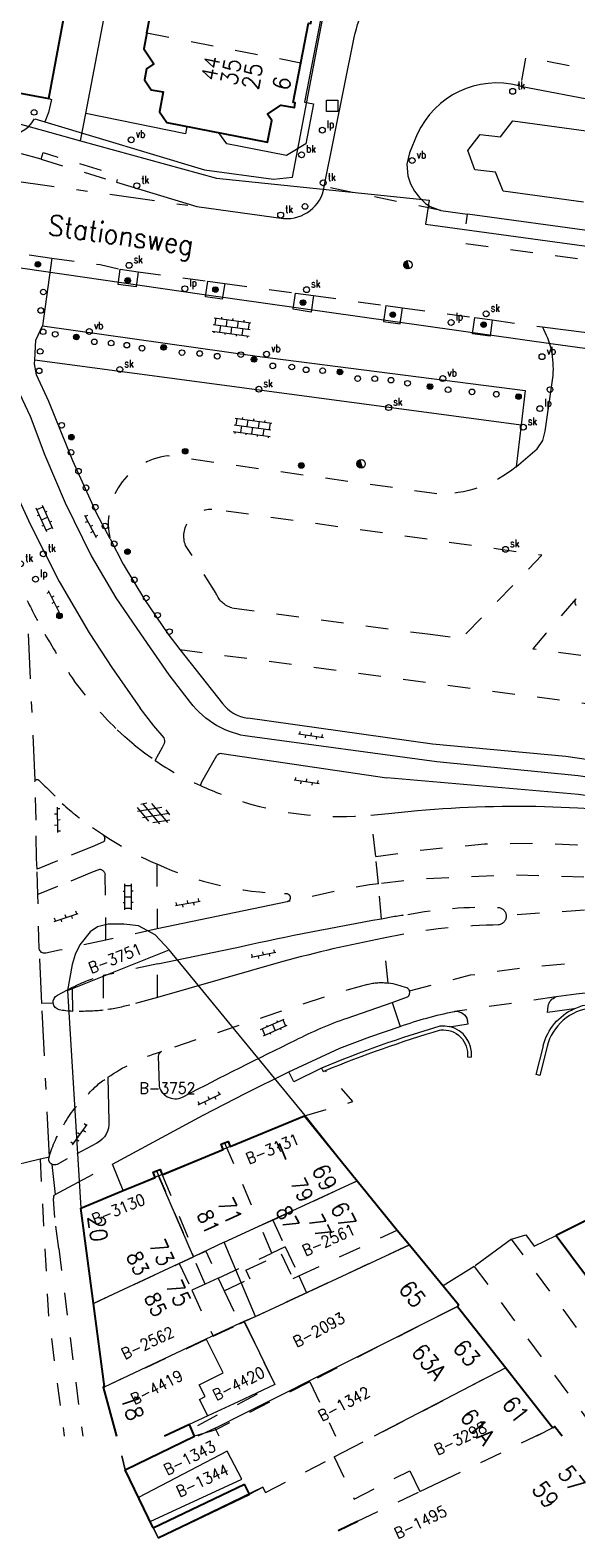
# Model space of a CAD drawing. Header units: metres. Extents: x 132072 to 132715, y 517419 to 517799.
# Tile 14 of 33: x 132288 to 132336, y 517420 to 517554. Entities that reach past the tile are written whole.
import ezdxf
from ezdxf.enums import TextEntityAlignment as Align
from ezdxf.lldxf.tags import DXFTag

# ---------------------------------------------------------------- set-up
doc = ezdxf.new("R2010")
doc.units = ezdxf.units.M
doc.linetypes.add('NLCS-HIDDEN', pattern=[4, 2, -2])
doc.linetypes.add('XX-HART', pattern=[13, 4, -2, 1, -2, 4])
for name, color, linetype, lineweight in [('GBKN ABRI', 252, 'CONTINUOUS', 13), ('GBKN HOOFDGEBOUW', 250, 'CONTINUOUS', 25), ('GBKN HUISNUMMER', 252, 'CONTINUOUS', 13), ('GBKN HUISNUMMER 1E VERD GEEN BGT', 252, 'CONTINUOUS', 13), ('GBKN HUISNUMMER 2E VERD GEEN BGT', 252, 'CONTINUOUS', 13), ('GBKN HUISNUMMER 3E VERD', 252, 'CONTINUOUS', 13), ('GBKN HUISNUMMER 4E VERD', 252, 'CONTINUOUS', 13), ('GBKN HUISNUMMER BEGANE GROND GEEN BGT', 252, 'CONTINUOUS', 13), ('GBKN KANT FUNCTIEVERSCHIL WEG', 252, 'NLCS-HIDDEN', 13), ('GBKN KANT FUNTIEVERSCHIL', 252, 'NLCS-HIDDEN', 13), ('GBKN KANT GESLOTEN VERHARDING EIGEN TERREIN', 252, 'CONTINUOUS', 13), ('GBKN KANT GESLOTEN VERHARDING WEG', 252, 'CONTINUOUS', 13), ('GBKN KANT OP  OF INRIT', 252, 'NLCS-HIDDEN', 13), ('GBKN KANT OPEN VERHARDING', 252, 'CONTINUOUS', 13), ('GBKN KANT OPEN VERHARDING WEG', 252, 'NLCS-HIDDEN', 13), ('GBKN KANT VERHARDING OVERIG', 252, 'CONTINUOUS', 13), ('GBKN KANT WEGVAK FUNCTIEVERSCHIL', 252, 'NLCS-HIDDEN', 13), ('GBKN KANT WEGVAK GESL VERHARDING', 252, 'NLCS-HIDDEN', 13), ('GBKN KANT WEGVAK HULPLIJN', 252, 'XX-HART', 13), ('GBKN KANT WEGVAK OPEN VERHARDING', 252, 'CONTINUOUS', 13), ('GBKN KUNSTWERK DROOG', 252, 'CONTINUOUS', 13), ('GBKN STRAATNAAM', 252, 'CONTINUOUS', 13), ('GBKN TUSSENMUUR', 252, 'NLCS-HIDDEN', 13), ('GBKN VERHARDINGSSYMBOOL', 252, 'CONTINUOUS', 13), ('GBKN VLAKAFSLUITING BEHEER WEGEN', 252, 'NLCS-HIDDEN', 13), ('KADASTER PERCEELNUMMER', 252, 'CONTINUOUS', 13), ('KADASTER PERCEELSGRENS', 252, 'KG-KADASTRAAL', 13), ('THEMA BOOM', 252, 'CONTINUOUS', 13), ('THEMA BRANDKRAAN', 252, 'CONTINUOUS', 13), ('THEMA LICHTMAST', 252, 'CONTINUOUS', 13), ('THEMA RIOOL', 252, 'CONTINUOUS', 13), ('THEMA STRAATMEUBILAIR', 252, 'CONTINUOUS', 13), ('THEMA TEKST BOOMDIAMETER', 252, 'CONTINUOUS', 13), ('WOZ TUSSENMUUR VERDIEPING0', 252, 'NLCS-HIDDEN', 13), ('WOZ TUSSENMUUR VERDIEPING1', 252, 'NLCS-HIDDEN', 13), ('WOZ TUSSENMUUR VERDIEPING1234', 252, 'NLCS-HIDDEN', 13), ('WOZ TUSSENMUUR VERDIEPING3', 252, 'NLCS-HIDDEN', 13), ('WOZ TUSSENMUUR VERDIEPING34', 252, 'NLCS-HIDDEN', 13), ('WOZ TUSSENMUUR VERDIEPING4', 252, 'NLCS-HIDDEN', 13), ('X-XX-AL-REFERENTIE-G', 7, 'CONTINUOUS', 18)]:
    doc.layers.add(name, color=color, linetype=linetype, lineweight=lineweight)
doc.styles.add('Style-STANDARD', font='STANDARD.shx')
tags = doc.linetypes.add('KG-KADASTRAAL', pattern='A,5.5,-2,["K",Standard,S=1.8,R=0,X=0,Y=-0.9],-2,5.5,-2,[5,NLCS.SHX,S=0.75,R=0,X=0,Y=0],-2', length=19).pattern_tags.tags
tags[6] = DXFTag(74, 10)

# ---------------------------------------------------------------- blocks, each defined once
blk = doc.blocks.new('OV2')
at = {"layer": 'GBKN VERHARDINGSSYMBOOL'}
for p, q in [((0.0001, 0.01), (0.0031, 0.01)), ((0.0031, -0.023), (0.0031, 0.023)), ((0.0031, 0.02), (0.0151, 0.02)), ((0.0031, 0), (0.0151, 0)), ((0.0151, -0.023), (0.0151, 0.023)), ((0.0181, 0.01), (0.0151, 0.01)), ((0.0001, -0.01), (0.0031, -0.01)), ((0.0031, -0.02), (0.0151, -0.02)), ((0.0181, -0.01), (0.0151, -0.01))]:
    blk.add_line(p, q, dxfattribs=at)
blk = doc.blocks.new('OV6')
at = {"layer": 'GBKN VERHARDINGSSYMBOOL'}
for p, q in [((0, 0), (0.045, 0)), ((0.0025, 0), (0.0025, 0.005)), ((0.0225, 0), (0.0225, 0.005)), ((0.0325, 0), (0.0325, -0.005)), ((0.0425, 0), (0.0425, 0.005)), ((0.0125, 0), (0.0125, -0.005))]:
    blk.add_line(p, q, dxfattribs=at)
blk = doc.blocks.new('OV4')
at = {"layer": 'GBKN VERHARDINGSSYMBOOL'}
for p, q in [((0, 0.012), (0.066, 0.012)), ((0, 0), (0.066, 0)), ((0.003, 0.012), (0.003, 0)), ((0.013, 0.015), (0.013, 0.012)), ((0.013, 0), (0.013, -0.012)), ((0.023, 0.012), (0.023, 0)), ((0.033, 0.015), (0.033, 0.012)), ((0.033, 0), (0.033, -0.012)), ((0.043, 0.012), (0.043, 0)), ((0.053, 0.015), (0.053, 0.012)), ((0.053, 0), (0.053, -0.012)), ((0.063, 0.012), (0.063, 0)), ((0, -0.012), (0.066, -0.012)), ((0.003, -0.012), (0.003, -0.015)), ((0.023, -0.012), (0.023, -0.015)), ((0.043, -0.012), (0.043, -0.015)), ((0.063, -0.012), (0.063, -0.015))]:
    blk.add_line(p, q, dxfattribs=at)
blk = doc.blocks.new('GV4')
at = {"layer": 'GBKN VERHARDINGSSYMBOOL'}
for p, q in [((0.0026, -0.009), (0.0408, 0.0128)), ((0.0037, 0.0052), (0.0132, 0.0107)), ((0.006, 0.0071), (0.0471, -0.0163)), ((0.0149, -0.0163), (0.056, 0.0071)), ((0.0212, 0.0128), (0.0594, -0.009)), ((0.0488, 0.0107), (0.0583, 0.0052)), ((0, -0.003), (0.027, -0.0185)), ((0.035, -0.0185), (0.062, -0.003))]:
    blk.add_line(p, q, dxfattribs=at)
blk = doc.blocks.new('skolk')
at = {"layer": 'THEMA RIOOL'}
blk.add_circle((0, 0), 0.0262, dxfattribs=at)
at = {"layer": 'THEMA RIOOL', "style": 'Style-STANDARD', "width": 0.9}
blk.add_text('sk', height=0.0675, dxfattribs=at).set_placement((0.041, 0.019))
blk = doc.blocks.new('paal')
at = {"layer": 'THEMA STRAATMEUBILAIR'}
blk.add_circle((0, 0), 0.025, dxfattribs=at)
blk = doc.blocks.new('vbord')
at = {"layer": 'THEMA STRAATMEUBILAIR'}
blk.add_circle((0, 0), 0.0262, dxfattribs=at)
at = {"layer": 'THEMA STRAATMEUBILAIR', "style": 'Style-STANDARD', "width": 0.9}
blk.add_text('vb', height=0.0675, dxfattribs=at).set_placement((0.041, 0.019))
blk = doc.blocks.new('boom')
at = {"layer": 'THEMA BOOM'}
for radius in [0.0243, 0.0172, 0.0112, 0.00446]:
    blk.add_circle((0, 0), radius, dxfattribs=at)
blk = doc.blocks.new('lp')
at = {"layer": 'THEMA LICHTMAST'}
blk.add_circle((0, 0), 0.0262, dxfattribs=at)
at = {"layer": 'THEMA LICHTMAST', "style": 'Style-STANDARD', "width": 0.899999}
blk.add_text('lp', height=0.0675, dxfattribs=at).set_placement((0.041, 0.019))
blk = doc.blocks.new('tkolk')
at = {"layer": 'THEMA RIOOL'}
blk.add_circle((0, 0), 0.0262, dxfattribs=at)
at = {"layer": 'THEMA RIOOL', "style": 'Style-STANDARD', "width": 0.9}
blk.add_text('tk', height=0.0675, dxfattribs=at).set_placement((0.041, 0.019))
blk = doc.blocks.new('dwa')
at = {"layer": 'THEMA RIOOL'}
for p, q in [((-0.035, 0.014), (-0.023, -0.03)), ((-0.03, 0.023), (-0.014, -0.035)), ((-0.024, 0.029), (-0.006, -0.037)), ((-0.017, 0.034), (0.002, -0.037)), ((-0.01, 0.036), (0.01, -0.036))]:
    blk.add_line(p, q, dxfattribs=at)
blk.add_circle((0, 0), 0.0375, dxfattribs=at)
blk = doc.blocks.new('put')
at = {"layer": 'THEMA RIOOL'}
for p, q in [((-0.05, -0.05), (-0.05, 0.05)), ((-0.05, 0.05), (0.05, 0.05)), ((0.05, 0.05), (0.05, -0.05)), ((0.05, -0.05), (-0.05, -0.05))]:
    blk.add_line(p, q, dxfattribs=at)
blk = doc.blocks.new('brand')
at = {"layer": 'THEMA BRANDKRAAN'}
blk.add_circle((0, 0), 0.0262, dxfattribs=at)
at = {"layer": 'THEMA BRANDKRAAN', "style": 'Style-STANDARD', "width": 0.899999}
blk.add_text('bk', height=0.0675, dxfattribs=at).set_placement((0.041, 0.019))
blk = doc.blocks.new('Ondergrond_20161213')
at = {"layer": 'GBKN ABRI', "flags": 128}
blk.add_lwpolyline([(132336.97, 517538.41), (132329.81, 517539.38), (132329.14, 517541.07), (132327.32, 517541.27), (132326.67, 517542.99), (132327.77, 517544.41), (132329.6, 517544.21), (132330.67, 517545.62), (132337.84, 517544.65)], dxfattribs=at)
at = {"layer": 'GBKN HOOFDGEBOUW', "flags": 128}
for points in [[(132298.18, 517553.46), (132299.56, 517560.62)], [(132264.91, 517559.35), (132268.83, 517558.63), (132275.85, 517548.23), (132280.25, 517547.42), (132282.45, 517548.91), (132289.48, 517547.61)], [(132289.48, 517547.61), (132291.42, 517558.17)], [(132311.85, 517550.79), (132312.53, 517554.32), (132312.73, 517554.28), (132312.81, 517554.71), (132312.61, 517554.74), (132313.23, 517557.96)], [(132298.18, 517553.46), (132297.91, 517552.02), (132298.8, 517550.7), (132298.14, 517550.26), (132297.96, 517549.29), (132298.56, 517548.4), (132299.62, 517548.2), (132299.3, 517546.43), (132299.96, 517545.47), (132308.9, 517543.73), (132309.27, 517545.67), (132308.9, 517546.23), (132310.08, 517547.02), (132311.28, 517546.81), (132311.36, 517547.23), (132311.17, 517547.27), (132311.85, 517550.79)], [(132305.08, 517454.75), (132305.39, 517454.88), (132305.58, 517454.43), (132312.18, 517457.15)], [(132312.18, 517457.15), (132316.86, 517451.38)], [(132355.38, 517456.37), (132354.78, 517456.17), (132354.85, 517456.02), (132350.66, 517454.61), (132334.52, 517446.51)], [(132299.54, 517451.92), (132304.96, 517454.17), (132304.78, 517454.63), (132305.08, 517454.75)], [(132296.09, 517450.5), (132298.92, 517451.66), (132298.73, 517452.13), (132299.04, 517452.26)], [(132299.04, 517452.26), (132299.35, 517452.38), (132299.54, 517451.92)], [(132316.86, 517451.38), (132320.42, 517446.99)], [(132292.32, 517448.95), (132296.09, 517450.5)], [(132293.44, 517440.48), (132292.32, 517448.95)], [(132320.42, 517446.99), (132321.49, 517445.67)], [(132334.52, 517446.51), (132338.52, 517441.16)], [(132321.49, 517445.67), (132324.5, 517442.03)], [(132324.5, 517442.03), (132325.86, 517440.38), (132325.77, 517440.21)], [(132294.42, 517433.07), (132293.44, 517440.48)], [(132325.77, 517440.21), (132330.05, 517434.75)], [(132330.05, 517434.75), (132334.24, 517429.4)], [(132294.42, 517433.07), (132294.31, 517433.04), (132295.48, 517428.68)], [(132296.25, 517425.67), (132302.4, 517428.66)], [(132302.14, 517429.3), (132301.98, 517429.7), (132299.76, 517428.68)], [(132302.4, 517428.66), (132302.14, 517429.3)], [(132335.06, 517428.68), (132334.39, 517429.52), (132334.24, 517429.4)], [(132298.75, 517420.51), (132296.25, 517425.67)], [(132298.75, 517420.51), (132306.85, 517424.39)], [(132299.17, 517419.63), (132307.3, 517423.52)], [(132307.3, 517423.52), (132306.85, 517424.39)], [(132315.17, 517420.28), (132316.9, 517421.11)]]:
    blk.add_lwpolyline(points, dxfattribs=at)
at = {"layer": 'GBKN KANT FUNCTIEVERSCHIL WEG', "flags": 128}
for points in [[(132360.57, 517543.46), (132360.99, 517545.66), (132331.83, 517551.26), (132331.36, 517548.72)], [(132350.04, 517534.12), (132349.7, 517531.54), (132326.26, 517534.74), (132326.66, 517537.32)], [(132323.94, 517512.45), (132299.99, 517515.84)], [(132326.52, 517500), (132333.25, 517507), (132303.94, 517511.1)], [(132304.34, 517503.59), (132301.62, 517507.87)], [(132305.73, 517502.33), (132323.12, 517500)], [(132336.27, 517503.12), (132333.59, 517500)], [(132323.12, 517500), (132326.13, 517499.6), (132326.52, 517500)], [(132333.59, 517500), (132332.47, 517498.69), (132380.68, 517492.27), (132380.75, 517492.93)], [(132301.11, 517498.63), (132380.25, 517488.07), (132382.14, 517482.23)], [(132318.5, 517480.2), (132318.06, 517483.89)], [(132293.31, 517481.08), (132290.24, 517479.84)], [(132318.75, 517477.79), (132318.5, 517480.2)], [(132293.27, 517478.8), (132290.24, 517477.54)], [(132319.01, 517474.68), (132318.75, 517477.79)], [(132294.55, 517472.78), (132292.48, 517472.34), (132290.43, 517471.87)], [(132299.09, 517473.77), (132294.55, 517472.78)], [(132319.62, 517468.95), (132319.2, 517472.95)], [(132299.14, 517470.68), (132294.31, 517469.62)], [(132299.11, 517467.69), (132296.67, 517467.01)], [(132294.31, 517466.54), (132294.18, 517466.53)], [(132343.46, 517428.68), (132330.56, 517446.2)], [(132327.26, 517443.77), (132338.37, 517428.68)]]:
    blk.add_lwpolyline(points, dxfattribs=at)
at = {"layer": 'GBKN KANT FUNCTIEVERSCHIL WEG'}
for centre, radius, start, end in [((132300.79, 517509.86), 6.04, 97.6841, 193.5274), ((132307.71, 517503.54), 25.24, 227.5299, 235.3582), ((132309.56, 517504.45), 27.02, 235.4284, 247.1349)]:
    blk.add_arc(centre, radius, start, end, dxfattribs=at)
at = {"layer": 'GBKN KANT FUNCTIEVERSCHIL WEG', "extrusion": (0, 0, -1)}
for centre, radius, start, end in [((-132324.26, 517522.94), 10.49, 230.2672, 271.7565), ((-132303.87, 517508.7), 2.4, 339.621, 91.6957), ((-132306.27, 517504.33), 2.07, 284.9104, 338.8234), ((-132297.4, 517457.32), 12.68, 62.6649, 75.9206), ((-132292.07, 517491.55), 25.11, 265.191, 271.0722), ((-132292.08, 517484.04), 17.64, 254.9239, 262.7457)]:
    blk.add_arc(centre, radius, start, end, dxfattribs=at)
at = {"layer": 'GBKN KANT FUNTIEVERSCHIL', "flags": 128}
for points in [[(132288.78, 517542.22), (132295.48, 517540.18)], [(132298.81, 517491.83), (132297.6, 517493.41)], [(132293.73, 517454.72), (132291.1, 517453.33)], [(132291.65, 517451.02), (132295.12, 517452.85)]]:
    blk.add_lwpolyline(points, dxfattribs=at)
at = {"layer": 'GBKN KANT GESLOTEN VERHARDING EIGEN TERREIN', "flags": 128}
for points in [[(132289.48, 517547.61), (132289.7, 517547.53), (132289.43, 517546.37), (132289.13, 517545.54)], [(132297.41, 517532.21), (132297.23, 517530.88), (132295.63, 517531.09), (132295.8, 517532.43)], [(132305.09, 517531.16), (132304.88, 517529.76), (132303.38, 517529.99), (132303.59, 517531.37)], [(132312.99, 517530.09), (132312.77, 517528.63), (132311.16, 517528.88), (132311.38, 517530.31)], [(132319.4, 517529.21), (132319.19, 517527.79), (132320.67, 517527.58), (132320.88, 517529.01)], [(132328.86, 517527.92), (132328.66, 517526.47), (132327.11, 517526.68), (132327.31, 517528.13)]]:
    blk.add_lwpolyline(points, dxfattribs=at)
at = {"layer": 'GBKN KANT GESLOTEN VERHARDING WEG', "flags": 128}
for points in [[(132310.64, 517476.18), (132299.09, 517473.77)], [(132290.43, 517471.87), (132289.2, 517471.63)], [(132299.14, 517470.68), (132306.57, 517472.22)], [(132310.25, 517470.87), (132299.11, 517467.69)], [(132290.24, 517467.88), (132291.57, 517468.58)]]:
    blk.add_lwpolyline(points, dxfattribs=at)
at = {"layer": 'GBKN KANT GESLOTEN VERHARDING WEG', "extrusion": (0, 0, -1)}
for centre, radius, start, end in [((-132365.07, 517208.54), 270.09, 77.4893, 80.1813), ((-132289.09, 517472.09), 0.477, 256.7375, 349.6782), ((-132290.55, 517467.26), 0.69, 353.1701, 63.7526), ((-132290.55, 517467.26), 0.69, 282.4758, 353.1121), ((-132291.82, 517473.47), 7.03, 271.7693, 281.6725)]:
    blk.add_arc(centre, radius, start, end, dxfattribs=at)
at = {"layer": 'GBKN KANT GESLOTEN VERHARDING WEG'}
blk.add_arc((132343.22, 517349.36), 125.9, 101.0003, 105.1806, dxfattribs=at)
at = {"layer": 'GBKN KANT OP  OF INRIT', "flags": 128}
blk.add_lwpolyline([(132288.78, 517542.22), (132288.96, 517542.81), (132295.66, 517540.79), (132295.48, 517540.18)], dxfattribs=at)
at = {"layer": 'GBKN KANT OPEN VERHARDING', "flags": 128}
for points in [[(132289.13, 517545.54), (132303.3, 517541.28), (132309.43, 517540.44), (132311.12, 517540.61), (132316.33, 517568.07), (132397.34, 517552.48)], [(132331.36, 517548.72), (132331.21, 517548.75)], [(132331.36, 517548.72), (132359.9, 517543.26), (132360.57, 517543.46)], [(132288.22, 517545.82), (132289.13, 517545.54)], [(132322.19, 517544.45), (132321.51, 517542.79), (132321.28, 517541.77), (132321.35, 517540.73), (132321.59, 517540.03), (132321.94, 517539.38), (132322.38, 517538.8), (132322.92, 517538.29), (132323.33, 517538), (132324.28, 517537.66)], [(132288.78, 517542.22), (132287.06, 517542.69)], [(132295.48, 517540.18), (132302.62, 517538.01)], [(132324.28, 517537.66), (132326.66, 517537.32)], [(132350.04, 517534.12), (132326.66, 517537.32)], [(132277.05, 517530.93), (132281.14, 517524.41), (132282.39, 517522.24), (132283.71, 517519.64), (132284.68, 517517.34), (132286.17, 517513.37), (132287.85, 517509.71), (132290.38, 517504.66), (132293.07, 517500.1), (132293.13, 517500)], [(132283.2, 517528.25), (132285.24, 517524.85), (132287.82, 517519.38), (132289.11, 517515.9), (132290.92, 517511.65), (132293.22, 517506.95), (132295.41, 517503.21), (132297.61, 517500)], [(132288.22, 517524.38), (132288.33, 517526.12), (132288.91, 517527.41)], [(132288.91, 517527.41), (132307.97, 517524.7), (132331.77, 517521.64), (132331.42, 517518.6)], [(132293.13, 517500), (132295.07, 517497.03), (132297.6, 517493.41)], [(132297.61, 517500), (132300.12, 517496.38), (132302.04, 517493.91)], [(132299.71, 517490.76), (132298.81, 517491.83)], [(132298.91, 517488.76), (132299.57, 517489.93), (132299.75, 517490.28)], [(132376.83, 517480.93), (132374.99, 517481.7), (132336.47, 517487.39), (132323.94, 517488.62), (132307.31, 517490.87)], [(132302.94, 517486.53), (132303.05, 517486.84), (132304.38, 517489.19)], [(132304.85, 517489.38), (132319.49, 517487.22)], [(132366.19, 517480.53), (132366.36, 517480.93), (132366.17, 517481.33), (132336.51, 517485.73), (132319.49, 517487.22)], [(132315.97, 517465.84), (132319.97, 517467.24)], [(132336.13, 517466.68), (132333.76, 517466.34), (132333.81, 517466.91)], [(132310.8, 517461.06), (132315.31, 517463.17), (132317.98, 517464.17), (132320.67, 517465.1)], [(132332.75, 517460.82), (132333.39, 517463.39)], [(132299.18, 517462.45), (132299.26, 517459.81)], [(132295.12, 517452.85), (132303.19, 517457.22), (132306.97, 517459.17), (132310.8, 517461.06)], [(132294.72, 517460.58), (132294.81, 517456.66)], [(132291.1, 517453.33), (132290.21, 517452.84)], [(132290.04, 517450.16), (132291.65, 517451.02)], [(132296.25, 517425.67), (132295.95, 517426.92)], [(132299.17, 517419.63), (132298.75, 517420.51)]]:
    blk.add_lwpolyline(points, dxfattribs=at)
at = {"layer": 'GBKN KANT OPEN VERHARDING'}
for centre, radius, start, end in [((132329.26, 517541.24), 7.76, 75.4368, 155.5495), ((132285.77, 517547.18), 2.8, 260.8654, 330.8118), ((132299.3, 517490.48), 0.489, 335.0828, 34.6012), ((132299.73, 517462.4), 0.548, 117.3993, 174.3072), ((132300.71, 517460.16), 1.49, 193.5917, 302.7529)]:
    blk.add_arc(centre, radius, start, end, dxfattribs=at)
at = {"layer": 'GBKN KANT OPEN VERHARDING', "extrusion": (0, 0, -1)}
for centre, radius, start, end in [((-132308.38, 517498.81), 8.01, 277.669, 322.3137), ((-132304.75, 517488.95), 0.442, 33.4631, 104.0591), ((-132334.83, 517466.73), 1.04, 10.2081, 72.5641), ((-132338.15, 517462.21), 4.91, 13.9619, 65.6869), ((-132327.35, 517432.94), 34.82, 62.6941, 70.9208), ((-132519.28, 517038.81), 473.19, 62.5994, 63.9362), ((-132292.82, 517456.5), 2, 175.3426, 242.8567), ((-132289.98, 517453.29), 0.507, 242.8109, 297.6798)]:
    blk.add_arc(centre, radius, start, end, dxfattribs=at)
at = {"layer": 'GBKN KANT OPEN VERHARDING WEG', "flags": 128}
for points in [[(132293.36, 517482.78), (132294.23, 517482.2)], [(132294.34, 517481.51), (132293.31, 517481.08)], [(132290.24, 517479.84), (132288.43, 517479.08)], [(132299.06, 517479.55), (132299.09, 517473.77)], [(132293.97, 517479.06), (132293.27, 517478.8)], [(132294.55, 517472.78), (132294.49, 517478.56)], [(132290.24, 517477.54), (132288.5, 517476.84)], [(132329.4, 517474.14), (132328.94, 517474.11)], [(132299.11, 517467.69), (132299.14, 517470.68)], [(132294.31, 517469.62), (132294.31, 517466.54)], [(132291.6, 517466.44), (132291.57, 517468.58)]]:
    blk.add_lwpolyline(points, dxfattribs=at)
at = {"layer": 'GBKN KANT OPEN VERHARDING WEG'}
for centre, radius, start, end in [((132336.64, 517502.84), 0.457, 143.2144, 224.6693), ((132311.27, 517506.32), 29.42, 245.4742, 268.3296), ((132293.98, 517478.54), 0.514, 1.8977, 91.5669), ((132329.87, 517424.78), 49.34, 91.077, 102.4908)]:
    blk.add_arc(centre, radius, start, end, dxfattribs=at)
at = {"layer": 'GBKN KANT OPEN VERHARDING WEG', "extrusion": (0, 0, -1)}
for centre, radius, start, end in [((-132288.44, 517486.86), 0.202, 3.8917, 144.3004), ((-132254.4, 517450.54), 49.97, 133.1914, 136.5304), ((-132293.94, 517481.8), 0.494, 126.124, 216.2966), ((-132310.53, 517476.55), 0.38, 71.8883, 254.2504), ((-132328.14, 517439.99), 35.72, 79.0539, 91.9159), ((-132329.31, 517474.91), 0.782, 91.5489, 177.4626), ((-132324.79, 517447.23), 28.05, 78.111, 82.9564), ((-132329.31, 517474.91), 0.783, 177.2954, 263.032)]:
    blk.add_arc(centre, radius, start, end, dxfattribs=at)
at = {"layer": 'GBKN KANT VERHARDING OVERIG', "flags": 128}
for points in [[(132289.75, 517533.43), (132288.91, 517527.41)], [(132325.07, 517465.08), (132324.64, 517465.14), (132324.2, 517465.13)], [(132325.07, 517465.08), (132326.71, 517465.34), (132326.65, 517465.64)], [(132313.7, 517461.4), (132311.22, 517460.19), (132310.8, 517461.06)], [(132296.09, 517450.5), (132295.12, 517452.85)]]:
    blk.add_lwpolyline(points, dxfattribs=at)
at = {"layer": 'GBKN KANT VERHARDING OVERIG', "extrusion": (0, 0, -1)}
blk.add_arc((-132325.65, 517465.42), 1.03, 83.6723, 167.5778, dxfattribs=at)
at = {"layer": 'GBKN KANT VERHARDING OVERIG'}
blk.add_arc((132354.47, 517363.26), 106.27, 106.5446, 112.5583, dxfattribs=at)
at = {"layer": 'GBKN KANT WEGVAK FUNCTIEVERSCHIL', "flags": 128}
for points in [[(132289.75, 517533.43), (132294.03, 517532.84), (132295.8, 517532.43)], [(132295.8, 517532.43), (132297.41, 517532.21)], [(132297.41, 517532.21), (132303.59, 517531.37)], [(132303.59, 517531.37), (132305.09, 517531.16)], [(132305.09, 517531.16), (132311.38, 517530.31)], [(132311.38, 517530.31), (132312.99, 517530.09)], [(132312.99, 517530.09), (132319.4, 517529.21)], [(132319.4, 517529.21), (132320.88, 517529.01)], [(132320.88, 517529.01), (132327.31, 517528.13)], [(132327.31, 517528.13), (132328.86, 517527.92)], [(132328.86, 517527.92), (132333.3, 517527.32)], [(132297.04, 517490.14), (132296.22, 517490.86), (132295.43, 517491.6)], [(132288.39, 517480.05), (132288.34, 517483.45)], [(132288.5, 517476.84), (132288.43, 517479.08)], [(132334.52, 517467.72), (132325.53, 517466.44)], [(132299.03, 517462.73), (132299.48, 517462.88)], [(132290.02, 517448.11), (132289.93, 517449.29)], [(132290.35, 517445.37), (132290.03, 517447.86), (132290.02, 517448.11)]]:
    blk.add_lwpolyline(points, dxfattribs=at)
at = {"layer": 'GBKN KANT WEGVAK FUNCTIEVERSCHIL'}
blk.add_arc((132312.92, 517509.28), 24.85, 235.6786, 246.3184, dxfattribs=at)
at = {"layer": 'GBKN KANT WEGVAK FUNCTIEVERSCHIL', "extrusion": (0, 0, -1)}
for centre, radius, start, end in [((-132304.74, 517445.85), 17.82, 55.769, 71.3031), ((-132299.99, 517451.3), 10.48, 28.7399, 47.8227)]:
    blk.add_arc(centre, radius, start, end, dxfattribs=at)
at = {"layer": 'GBKN KANT WEGVAK GESL VERHARDING', "flags": 128}
for points in [[(132297.04, 517490.14), (132297.96, 517489.43), (132298.91, 517488.76)], [(132288.34, 517483.45), (132288.24, 517486.87)], [(132288.43, 517479.08), (132288.39, 517480.05)], [(132288.62, 517472.01), (132288.5, 517476.84)], [(132317.76, 517468.84), (132316.06, 517468.36), (132314.37, 517467.86), (132308.67, 517465.97), (132302.98, 517464.05), (132299.48, 517462.88)], [(132289.51, 517453.48), (132289.52, 517453.51)], [(132289.93, 517449.29), (132289.9, 517449.79)], [(132290.35, 517445.37), (132292.48, 517428.68)]]:
    blk.add_lwpolyline(points, dxfattribs=at)
at = {"layer": 'GBKN KANT WEGVAK GESL VERHARDING'}
for centre, radius, start, end in [((132337.5, 517527.4), 55.6, 206.0562, 209.5282), ((132337.5, 517527.4), 55.6, 209.5282, 214.5883), ((132315.47, 517513.68), 29.9, 245.2325, 253.2105), ((132315.33, 517512.4), 28.64, 252.7266, 275.4726)]:
    blk.add_arc(centre, radius, start, end, dxfattribs=at)
at = {"layer": 'GBKN KANT WEGVAK GESL VERHARDING', "extrusion": (0, 0, -1)}
for centre, radius, start, end in [((-132319.96, 517516.75), 35.13, 314.2848, 323.4698), ((-132318.98, 517464.23), 4.77, 75.1508, 97.731), ((-132298.96, 517453.83), 7.97, 41.1254, 57.8806), ((-132300.16, 517450.39), 11.1, 16.3615, 32.4654), ((-132289.98, 517453.3), 0.51, 297.4464, 21.3234)]:
    blk.add_arc(centre, radius, start, end, dxfattribs=at)
at = {"layer": 'GBKN KANT WEGVAK HULPLIJN', "flags": 128}
for points in [[(132285.99, 517540.36), (132302.62, 517538.01)], [(132333.3, 517527.32), (132344.23, 517525.88)], [(132331.42, 517518.6), (132330.97, 517514.87)], [(132287.63, 517500), (132288.24, 517486.87)], [(132288.86, 517467.13), (132288.62, 517472.01)], [(132289.52, 517453.51), (132288.86, 517467.13)], [(132285.55, 517452.56), (132288.69, 517453.32)], [(132288.69, 517453.32), (132289.52, 517453.51)], [(132289.75, 517452.84), (132290.04, 517450.16)], [(132330.56, 517446.2), (132327.26, 517443.77)], [(132330.56, 517446.2), (132331.84, 517446.57)], [(132331.84, 517446.57), (132332.58, 517445.55), (132334.52, 517446.51)], [(132327.26, 517443.77), (132324.5, 517442.03)]]:
    blk.add_lwpolyline(points, dxfattribs=at)
at = {"layer": 'GBKN KANT WEGVAK OPEN VERHARDING', "flags": 128}
for points in [[(132313.94, 517539.78), (132316.6, 517553.03)], [(132302.62, 517538.01), (132310.32, 517536.95)], [(132287.72, 517533.72), (132289.75, 517533.43)], [(132294.92, 517508.45), (132293.75, 517510.67), (132291.62, 517515.4), (132289.47, 517520.68), (132288.39, 517523.04), (132288.2, 517524.01), (132288.22, 517524.38)], [(132288.22, 517524.38), (132331.42, 517518.6)], [(132330.97, 517514.87), (132332.84, 517516.47), (132333.33, 517517.19), (132333.55, 517518.02), (132334.25, 517522.99)], [(132294.92, 517508.45), (132296.08, 517506.22), (132297.98, 517503.06), (132300.04, 517500)], [(132300.04, 517500), (132301.11, 517498.63)], [(132301.11, 517498.63), (132304.9, 517493.81)], [(132382.14, 517482.23), (132335.38, 517489.11), (132323.54, 517490.19), (132307.15, 517492.51)], [(132318.06, 517483.89), (132319.64, 517484.03), (132322.21, 517484.3)], [(132334.23, 517484.64), (132336.44, 517484.55), (132339.73, 517484.37), (132340.79, 517484.29)], [(132364.53, 517468.5), (132362.14, 517468.71), (132356.27, 517469.08), (132353.38, 517469.13), (132351.62, 517469.11), (132348.12, 517468.99), (132344.61, 517468.78), (132339.51, 517468.32), (132336.31, 517467.96), (132334.52, 517467.72)], [(132319.97, 517467.24), (132321.32, 517467.72)], [(132319.97, 517467.24), (132320.67, 517465.1)], [(132325.48, 517466.43), (132325.53, 517466.44)]]:
    blk.add_lwpolyline(points, dxfattribs=at)
at = {"layer": 'GBKN KANT WEGVAK OPEN VERHARDING', "extrusion": (0, 0, -1)}
for centre, radius, start, end in [((-132326.31, 517551.19), 9.88, 10.7061, 47.9184), ((-132331.12, 517381.79), 102.9, 85.0357, 91.7318), ((-132332.95, 517430.21), 36.99, 70.6141, 78.3414), ((-132290.36, 517449.84), 0.457, 354.856, 45.5358)]:
    blk.add_arc(centre, radius, start, end, dxfattribs=at)
at = {"layer": 'GBKN KANT WEGVAK OPEN VERHARDING'}
for centre, radius, start, end in [((132310.61, 517540.31), 3.37, 265.054, 350.8734), ((132326.8, 517523.62), 7.48, 355.1313, 29.5587), ((132307.63, 517495.94), 3.46, 218.0304, 262.0195), ((132318.41, 517460.79), 8.25, 69.7246, 81.5662), ((132321.07, 517468.11), 0.466, 20.8508, 63.6739), ((132321.07, 517468.11), 0.47, 302.9881, 21.2426)]:
    blk.add_arc(centre, radius, start, end, dxfattribs=at)
at = {"layer": 'GBKN KUNSTWERK DROOG', "flags": 128}
for points in [[(132336.13, 517466.68), (132336.87, 517466.95), (132337.64, 517467.09), (132341.79, 517467.47), (132345.93, 517467.81), (132349.06, 517468), (132352.18, 517468.08), (132355.08, 517468.04), (132358.44, 517467.91), (132361.33, 517467.74), (132364.21, 517467.51)], [(132326.64, 517462.39), (132326.99, 517462.38)], [(132333.73, 517463.31), (132333.09, 517460.73), (132332.75, 517460.82)], [(132313.7, 517461.4), (132313.83, 517461.09), (132314.05, 517461.19)]]:
    blk.add_lwpolyline(points, dxfattribs=at)
at = {"layer": 'GBKN KUNSTWERK DROOG'}
for centre, radius, start, end in [((132338.15, 517462.21), 4.56, 95.8869, 166.0279), ((132324.5, 517462.64), 2.51, 353.9335, 76.9293)]:
    blk.add_arc(centre, radius, start, end, dxfattribs=at)
at = {"layer": 'GBKN KUNSTWERK DROOG', "extrusion": (0, 0, -1)}
for centre, radius, start, end in [((-132355.19, 517360.68), 108.61, 67.7409, 73.4594), ((-132324.5, 517462.64), 2.16, 84.0648, 186.7768)]:
    blk.add_arc(centre, radius, start, end, dxfattribs=at)
at = {"layer": 'GBKN TUSSENMUUR', "flags": 128}
for points in [[(132321.49, 517445.67), (132312.37, 517441.42)], [(132312.37, 517441.42), (132306.83, 517438.84)], [(132325.77, 517440.21), (132312.64, 517433.5)], [(132306.83, 517438.84), (132309.54, 517433.25), (132302.14, 517429.3)], [(132304.07, 517437.56), (132306.42, 517438.65)], [(132306.42, 517438.65), (132306.83, 517438.84)], [(132294.42, 517433.07), (132304.07, 517437.56)], [(132315.61, 517427.24), (132330.05, 517434.75)], [(132312.64, 517433.5), (132304.3, 517429.23)], [(132304.3, 517429.23), (132302.4, 517428.66)], [(132324.23, 517424.61), (132334.24, 517429.4)], [(132314.81, 517426.82), (132315.61, 517427.24)], [(132308.73, 517423.66), (132314.81, 517426.82)], [(132322.42, 517423.75), (132324.23, 517424.61)], [(132307.3, 517423.52), (132308.48, 517424.12), (132308.73, 517423.66)], [(132316.9, 517421.11), (132322.42, 517423.75)]]:
    blk.add_lwpolyline(points, dxfattribs=at)
at = {"layer": 'GBKN VLAKAFSLUITING BEHEER WEGEN', "flags": 128}
for points in [[(132324.28, 517537.66), (132313.94, 517539.78)], [(132318.5, 517480.2), (132322.78, 517480.82), (132328.16, 517481.33), (132332.54, 517481.4), (132336.35, 517481.26), (132340.21, 517481.26), (132340.89, 517481.17)], [(132340.99, 517478.25), (132330.81, 517478.56), (132322.15, 517478.19), (132318.75, 517477.79)], [(132318.75, 517477.79), (132317.96, 517477.7), (132316.23, 517477.41), (132310.64, 517476.18)], [(132341.04, 517475.73), (132330.09, 517474.95)], [(132321.5, 517468.28), (132326.93, 517469.68), (132332.1, 517470.41), (132341.21, 517471.15)], [(132289.86, 517467.17), (132288.86, 517467.13)], [(132312.18, 517457.15), (132316.47, 517458.43), (132314.05, 517461.19)], [(132288.69, 517453.32), (132289.45, 517439.24), (132290.84, 517428.68)]]:
    blk.add_lwpolyline(points, dxfattribs=at)
at = {"layer": 'KADASTER PERCEELSGRENS', "flags": 128}
for points in [[(132292.76, 517546.29), (132299.08, 517579.39)], [(132237.61, 517574.63), (132238.66, 517573.89), (132241.27, 517572.05), (132243.84, 517570.17), (132246.39, 517568.44), (132248.91, 517566.67), (132251.09, 517564.91), (132253.24, 517563.11), (132254.67, 517561.9), (132257.45, 517559.5), (132258.8, 517558.29), (132261.65, 517555.59), (132264.57, 517552.44), (132265.7, 517551.82), (132270.86, 517549.79), (132289.53, 517544.62)], [(132361.62, 517570.18), (132359.3, 517558.89), (132353.2, 517559.93), (132353.3, 517560.7), (132345.88, 517562.11), (132345.76, 517561.33), (132338.57, 517562.66), (132338.7, 517563.43), (132331.3, 517564.83), (132331.18, 517564.06), (132323.86, 517565.43), (132323.97, 517566.18), (132317.21, 517567.49), (132317.11, 517566.91), (132316.12, 517566.23), (132314.59, 517565.06), (132315.23, 517564.19), (132314.62, 517561.27), (132315.42, 517561.12), (132314.15, 517554.52), (132313.6, 517554.62), (132312.19, 517547.3), (132312.97, 517547.15), (132312.29, 517543.59), (132310.58, 517542.56), (132305.27, 517543.57), (132304.57, 517544.57), (132301.72, 517545.12), (132301.6, 517544.47), (132292.76, 517546.29)], [(132292.3, 517543.86), (132292.76, 517546.29)], [(132289.53, 517544.62), (132292.3, 517543.86)], [(132292.3, 517543.86), (132304.36, 517540.52), (132323.25, 517538.57), (132322.93, 517536.45), (132355.23, 517532.02), (132387.04, 517527.75), (132424.81, 517522.46), (132456.8, 517519.7), (132503.67, 517510.65), (132508.23, 517509.78), (132527.58, 517505.04)], [(132267.99, 517535.32), (132303.06, 517530.23), (132334.27, 517525.8), (132363.23, 517521.83), (132391.24, 517518.06), (132414.12, 517515.1), (132435.5, 517512.68), (132452.52, 517511.17)], [(132300.16, 517471.92), (132298.91, 517473.25), (132297.44, 517474.06), (132296.14, 517474.21), (132294.74, 517474.21), (132293.81, 517473.96), (132293.14, 517473.52), (132292.23, 517472.36), (132291.82, 517471.49), (132291.55, 517470.62), (132291.13, 517468.31)], [(132291.13, 517468.31), (132300.16, 517471.92)], [(132312.24, 517457.19), (132300.16, 517471.92)], [(132291.13, 517468.31), (132292.32, 517448.95)], [(132381.07, 517457.56), (132375.63, 517463.19), (132351.83, 517455.2), (132334.52, 517446.51), (132338.52, 517441.16)], [(132299.21, 517451.82), (132312.24, 517457.19)], [(132316.86, 517451.38), (132312.24, 517457.19)], [(132299.21, 517451.82), (132292.32, 517448.95)], [(132302.32, 517444.61), (132299.21, 517451.82)], [(132305.05, 517445.93), (132316.86, 517451.38)], [(132321.49, 517445.67), (132316.86, 517451.38)], [(132292.32, 517448.95), (132293.44, 517440.48)], [(132305.05, 517445.93), (132302.32, 517444.61)], [(132307.84, 517439.31), (132305.05, 517445.93)], [(132302.32, 517444.61), (132293.44, 517440.48)], [(132307.84, 517439.31), (132321.49, 517445.67)], [(132325.86, 517440.38), (132321.49, 517445.67)], [(132293.44, 517440.48), (132294.42, 517433.07)], [(132306.81, 517430.68), (132325.77, 517440.21)], [(132306.83, 517438.9), (132307.84, 517439.31)], [(132325.77, 517440.21), (132325.86, 517440.38)], [(132330.05, 517434.75), (132325.77, 517440.21)], [(132303.46, 517437.32), (132306.83, 517438.9)], [(132306.83, 517438.9), (132309.54, 517433.25)], [(132294.42, 517433.07), (132303.46, 517437.32)], [(132303.58, 517430.47), (132302.85, 517431.93), (132303.36, 517432.19), (132302.83, 517433.24), (132304.97, 517434.31), (132303.46, 517437.32)], [(132330.05, 517434.75), (132318.38, 517428.68)], [(132334.24, 517429.4), (132330.05, 517434.75)], [(132294.42, 517433.07), (132294.31, 517433.04)], [(132294.31, 517433.04), (132295.48, 517428.68)], [(132309.54, 517433.25), (132306.28, 517431.73)], [(132306.28, 517431.73), (132303.58, 517430.47)], [(132303.58, 517430.47), (132299.72, 517428.68)], [(132304.24, 517429.39), (132306.81, 517430.68)], [(132304.24, 517429.39), (132302.71, 517428.68)], [(132304.61, 517428.68), (132304.24, 517429.39)], [(132334.24, 517429.4), (132332.79, 517428.68)], [(132334.39, 517429.52), (132334.24, 517429.4)], [(132335.06, 517428.68), (132334.39, 517429.52)], [(132305.31, 517427.34), (132297.44, 517423.21)], [(132306.6, 517424.85), (132305.31, 517427.34)], [(132295.95, 517426.92), (132296.25, 517425.67)], [(132296.25, 517425.67), (132297.44, 517423.21)], [(132298.47, 517421.08), (132306.6, 517424.85)], [(132297.44, 517423.21), (132298.47, 517421.08)], [(132308.48, 517424.12), (132299.17, 517419.63)], [(132308.73, 517423.66), (132308.48, 517424.12)], [(132298.47, 517421.08), (132299.17, 517419.63)]]:
    blk.add_lwpolyline(points, dxfattribs=at)
at = {"layer": 'WOZ TUSSENMUUR VERDIEPING0', "flags": 128}
for points in [[(132299.54, 517451.92), (132302.5, 517444.7), (132303.41, 517445.12), (132304.52, 517442.73)], [(132311.67, 517442.92), (132320.42, 517446.99)], [(132306.96, 517443.42), (132310.11, 517444.89)], [(132310.11, 517444.89), (132311.17, 517442.68)], [(132306.96, 517443.42), (132307.32, 517442.65)], [(132304.52, 517442.73), (132305.05, 517441.6)], [(132305.05, 517441.6), (132307.32, 517442.65)], [(132311.17, 517442.68), (132311.67, 517442.92)], [(132305.05, 517441.6), (132306.42, 517438.65)]]:
    blk.add_lwpolyline(points, dxfattribs=at)
at = {"layer": 'WOZ TUSSENMUUR VERDIEPING1', "flags": 128}
for points in [[(132312.64, 517433.5), (132314.93, 517428.68)], [(132314.81, 517426.82), (132316.59, 517423.08)], [(132316.59, 517423.08), (132321.54, 517425.6)], [(132321.54, 517425.6), (132322.42, 517423.75)]]:
    blk.add_lwpolyline(points, dxfattribs=at)
at = {"layer": 'WOZ TUSSENMUUR VERDIEPING1234', "flags": 128}
blk.add_lwpolyline([(132298.18, 517553.46), (132311.85, 517550.79)], dxfattribs=at)
at = {"layer": 'WOZ TUSSENMUUR VERDIEPING3', "flags": 128}
for points in [[(132305.08, 517454.75), (132308.25, 517447.38)], [(132299.04, 517452.26), (132302.32, 517444.61)], [(132309.36, 517447.89), (132316.86, 517451.38)], [(132309.36, 517447.89), (132308.25, 517447.38)], [(132309.29, 517444.95), (132308.25, 517447.38)], [(132309.36, 517447.89), (132310.47, 517445.5)], [(132301.06, 517444.03), (132302.32, 517444.61)], [(132303.35, 517442.19), (132302.32, 517444.61)], [(132293.44, 517440.48), (132301.06, 517444.03)], [(132301.06, 517444.03), (132302.17, 517441.64)]]:
    blk.add_lwpolyline(points, dxfattribs=at)
at = {"layer": 'WOZ TUSSENMUUR VERDIEPING34', "flags": 128}
for points in [[(132304.52, 517442.73), (132309.29, 517444.95)], [(132310.47, 517445.5), (132311.67, 517442.92)], [(132304.52, 517442.73), (132303.35, 517442.19)], [(132311.67, 517442.92), (132312.37, 517441.42)], [(132302.17, 517441.64), (132304.07, 517437.56)]]:
    blk.add_lwpolyline(points, dxfattribs=at)
at = {"layer": 'WOZ TUSSENMUUR VERDIEPING4', "flags": 128}
for points in [[(132310.47, 517445.5), (132309.29, 517444.95)], [(132303.35, 517442.19), (132302.17, 517441.64)]]:
    blk.add_lwpolyline(points, dxfattribs=at)
at = {"layer": 'GBKN VERHARDINGSSYMBOOL', "zscale": 10}
for name, p, xscale, yscale, rotation in [('OV4', (132304.07, 517527.53), 49.99999999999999, 49.99999999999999, 352.1858191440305), ('OV4', (132305.93, 517518.6), 50.00000000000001, 50.00000000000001, 352.4129309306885), ('OV2', (132288.68, 517510.08), 50, 50, 24.07883723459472), ('OV6', (132292.65, 517510.57), 50, 50, 297.0006547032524), ('OV6', (132290.45, 517501.81), 50.00000000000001, 50.00000000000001, 116.2319399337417), ('OV6', (132311.65, 517491.11), 50.00000000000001, 50.00000000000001, 351.8942064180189), ('OV6', (132311.25, 517487.02), 49.99999999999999, 49.99999999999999, 352.0644496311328), ('GV4', (132297.38, 517484.7), 50, 50, 339.6251000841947), ('OV6', (132290.2, 517484.61), 49.99999999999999, 49.99999999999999, 271.2603038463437), ('OV2', (132296.06, 517476.63), 49.99999999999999, 49.99999999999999, 359.8854085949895), ('OV6', (132300.71, 517475.86), 50.00000000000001, 50.00000000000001, 10.01793447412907), ('OV6', (132289.94, 517474.44), 49.99999999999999, 49.99999999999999, 18.30806815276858), ('OV6', (132307.44, 517471.26), 50, 50, 11.47848203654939), ('OV2', (132309.27, 517465.43), 50.00000000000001, 50.00000000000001, 294.0265065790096), ('OV6', (132302.74, 517458.12), 49.99999999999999, 49.99999999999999, 26.48817853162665), ('OV6', (132291.57, 517454.57), 50, 50, 54.27586519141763)]:
    blk.add_blockref(name, p, dxfattribs=dict(at, xscale=xscale, yscale=yscale, rotation=rotation))
at = {"layer": 'THEMA BOOM', "xscale": 10, "yscale": 10}
for p in [(132288.5, 517532.87), (132296.48, 517531.44), (132304.27, 517530.63), (132312.05, 517529.47), (132320.02, 517528.39), (132328.08, 517527.51), (132291.92, 517526.41), (132299.67, 517525.48), (132307.7, 517524.41), (132315.33, 517523.3), (132323.32, 517522), (132331.19, 517521.11), (132291.48, 517517.5), (132301.58, 517516.25), (132311.9, 517514.98), (132296.46, 517507.32), (132290.42, 517501.61)]:
    blk.add_blockref('boom', p, dxfattribs=at)
at = {"layer": 'THEMA BRANDKRAAN', "xscale": 10, "yscale": 10}
blk.add_blockref('brand', (132311.92, 517542.61), dxfattribs=at)
at = {"layer": 'THEMA LICHTMAST', "xscale": 10, "yscale": 10}
for p in [(132313.76, 517544.8), (132301.56, 517530.7), (132325.2, 517527.7), (132333.08, 517520.04), (132288.3, 517504.87)]:
    blk.add_blockref('lp', p, dxfattribs=at)
at = {"layer": 'THEMA RIOOL', "xscale": 10, "yscale": 10}
for name, p in [('tkolk', (132330.67, 517548.25)), ('put', (132314.64, 517546.96)), ('tkolk', (132297.28, 517539.86)), ('tkolk', (132313.84, 517540.11)), ('tkolk', (132310.06, 517537.25)), ('skolk', (132296.6, 517532.78)), ('dwa', (132321.37, 517532.83)), ('skolk', (132312.36, 517530.62)), ('skolk', (132328.31, 517528.47)), ('skolk', (132295.78, 517523.52)), ('skolk', (132308.13, 517521.76)), ('skolk', (132319.65, 517520.13)), ('skolk', (132331.61, 517518.39)), ('dwa', (132317.2, 517515.13)), ('tkolk', (132288.99, 517507.12)), ('skolk', (132330.03, 517507.53)), ('tkolk', (132286.96, 517506.24))]:
    blk.add_blockref(name, p, dxfattribs=at)
at = {"layer": 'THEMA STRAATMEUBILAIR', "xscale": 10, "yscale": 10}
for name, p in [('paal', (132288.17, 517546.38)), ('vbord', (132296.79, 517543.94)), ('vbord', (132321.74, 517542.1)), ('paal', (132312.22, 517538.02)), ('paal', (132288.98, 517530.41)), ('paal', (132288.76, 517528.77)), ('vbord', (132293.07, 517526.9)), ('paal', (132288.97, 517526.88)), ('paal', (132290.04, 517526.65)), ('paal', (132288.71, 517525.13)), ('paal', (132293.51, 517525.98)), ('paal', (132295.01, 517525.87)), ('paal', (132296.4, 517525.68)), ('paal', (132297.75, 517525.41)), ('paal', (132301.3, 517525.02)), ('paal', (132302.87, 517524.94)), ('paal', (132306.52, 517524.84)), ('vbord', (132308.81, 517524.88)), ('vbord', (132333.27, 517524.66)), ('paal', (132304.43, 517524.7)), ('paal', (132309.36, 517523.84)), ('paal', (132311.05, 517523.74)), ('paal', (132312.32, 517523.49)), ('paal', (132313.79, 517523.41)), ('paal', (132288.61, 517523.4)), ('paal', (132316.9, 517522.71)), ('paal', (132318.42, 517522.7)), ('paal', (132319.86, 517522.57)), ('paal', (132321.33, 517522.29)), ('vbord', (132324.46, 517522.71)), ('paal', (132324.93, 517521.72)), ('paal', (132327.05, 517521.53)), ('paal', (132329.21, 517521.32)), ('paal', (132333.98, 517521.73)), ('paal', (132290.62, 517518.56)), ('paal', (132291.44, 517516.15)), ('paal', (132292.11, 517514.47)), ('paal', (132292.78, 517513)), ('paal', (132293.6, 517511.27)), ('paal', (132294.47, 517509.6)), ('paal', (132295.28, 517508.02)), ('paal', (132297.07, 517504.81)), ('paal', (132298.12, 517503.2)), ('paal', (132299.13, 517501.66)), ('paal', (132300.19, 517500.21))]:
    blk.add_blockref(name, p, dxfattribs=at)
at = {"layer": 'GBKN HUISNUMMER', "style": 'Style-STANDARD'}
for s, rotation, p in [('1', 22.4727, (132310.19, 517453.95)), ('20', 277.5344, (132293.82, 517447.13)), ('65', 309.1577, (132321.76, 517441.31)), ('18', 287.7358, (132296.89, 517431.25))]:
    blk.add_text(s, height=1.5, rotation=rotation, dxfattribs=at).set_placement(p, align=Align.MIDDLE_CENTER)
at = {"layer": 'GBKN HUISNUMMER 1E VERD GEEN BGT', "style": 'Style-STANDARD'}
for s, rotation, p in [('25', 79.0636, (132307.54, 517549.6)), ('63A', 309.1577, (132323.23, 517435.29)), ('61A', 309.1577, (132327.56, 517429.52)), ('59', 307.6591, (132333.59, 517423.47))]:
    blk.add_text(s, height=1.5, rotation=rotation, dxfattribs=at).set_placement(p, align=Align.MIDDLE_CENTER)
at = {"layer": 'GBKN HUISNUMMER 2E VERD GEEN BGT', "style": 'Style-STANDARD'}
for s, rotation, p in [('35', 79.0636, (132305.64, 517549.98)), ('69', 295.9768, (132313.97, 517451.68)), ('71', 295.2621, (132305.56, 517448.71)), ('67', 298.0412, (132315.64, 517448.32)), ('73', 295.2621, (132299.51, 517445)), ('75', 295.2621, (132300.99, 517441.38))]:
    blk.add_text(s, height=1.5, rotation=rotation, dxfattribs=at).set_placement(p, align=Align.MIDDLE_CENTER)
at = {"layer": 'GBKN HUISNUMMER 3E VERD', "style": 'Style-STANDARD'}
for s, rotation, p in [('44', 79.0636, (132303.85, 517550.3)), ('79', 295.9696, (132311.96, 517450.58)), ('81', 295.2621, (132303.64, 517447.73)), ('77', 298.0412, (132313.54, 517447.32)), ('83', 295.2621, (132297.38, 517444.04)), ('85', 295.2621, (132298.96, 517440.38))]:
    blk.add_text(s, height=1.35, rotation=rotation, dxfattribs=at).set_placement(p, align=Align.MIDDLE_CENTER)
at = {"layer": 'GBKN HUISNUMMER 4E VERD', "style": 'Style-STANDARD'}
blk.add_text('87', height=1.35, rotation=298.0412, dxfattribs=at).set_placement((132310.68, 517448.09), align=Align.MIDDLE_CENTER)
at = {"layer": 'GBKN HUISNUMMER BEGANE GROND GEEN BGT', "style": 'Style-STANDARD'}
for s, rotation, p in [('6', 77.7705, (132310.17, 517548.97)), ('63', 309.1577, (132326.58, 517436.07)), ('61', 307.6591, (132330.94, 517431.04)), ('57', 307.6591, (132335.89, 517424.88))]:
    blk.add_text(s, height=1.5, rotation=rotation, dxfattribs=at).set_placement(p, align=Align.MIDDLE_CENTER)
at = {"layer": 'GBKN STRAATNAAM', "style": 'Style-STANDARD'}
blk.add_text('Stationsweg', height=1.8, rotation=351.871, dxfattribs=at).set_placement((132295.87, 517535.48), align=Align.MIDDLE_CENTER)
at = {"layer": 'KADASTER PERCEELNUMMER', "style": 'Style-STANDARD'}
for s, rotation, p in [('B-3751', 21.7667, (132295.36, 517471.16)), ('B-3131', 22.3912, (132309.33, 517454.23)), ('B-3130', 22.5917, (132295.66, 517448.85)), ('B-2561', 24.3392, (132314.32, 517446.12)), ('B-2093', 27.9088, (132313.45, 517438.13)), ('B-2562', 25.1758, (132298.25, 517436.97)), ('B-4419', 27.3244, (132299.06, 517433.02)), ('B-4420', 26.5623, (132306.33, 517433.35)), ('B-1342', 27.9088, (132315.69, 517431.55)), ('B-3298', 25.869, (132326.02, 517428.47)), ('B-1343', 27.2441, (132301.97, 517426.74)), ('B-1344', 25.4737, (132303.11, 517424.73)), ('B-1495', 25.869, (132322.47, 517421.03))]:
    blk.add_text(s, height=1, rotation=rotation, dxfattribs=at).set_placement(p, align=Align.MIDDLE_CENTER)
blk.add_text('B-3752', height=1, dxfattribs=at).set_placement((132300.01, 517459.62), align=Align.MIDDLE_CENTER)
at = {"layer": 'THEMA TEKST BOOMDIAMETER', "style": 'Style-STANDARD'}
for s, p in [('50', (132288.49, 517532.87)), ('45', (132296.48, 517531.44)), ('50', (132304.27, 517530.63)), ('40', (132320.01, 517528.39)), ('40', (132328.08, 517527.51)), ('50', (132291.91, 517526.41)), ('50', (132299.66, 517525.48)), ('50', (132315.32, 517523.3)), ('55', (132323.31, 517522)), ('50', (132331.18, 517521.11)), ('10', (132291.42, 517517.5)), ('70', (132301.58, 517516.25)), ('75', (132311.89, 517514.98)), ('20', (132296.46, 517507.32)), ('35', (132290.41, 517501.61))]:
    blk.add_text(s, height=0.35, dxfattribs=at).set_placement(p, align=Align.MIDDLE_CENTER)

msp = doc.modelspace()

# ---------------------------------------------------------------- block references
at = {"layer": 'X-XX-AL-REFERENTIE-G'}
msp.add_blockref('Ondergrond_20161213', (0, 0), dxfattribs=at)

doc.saveas('drawing.dxf')
